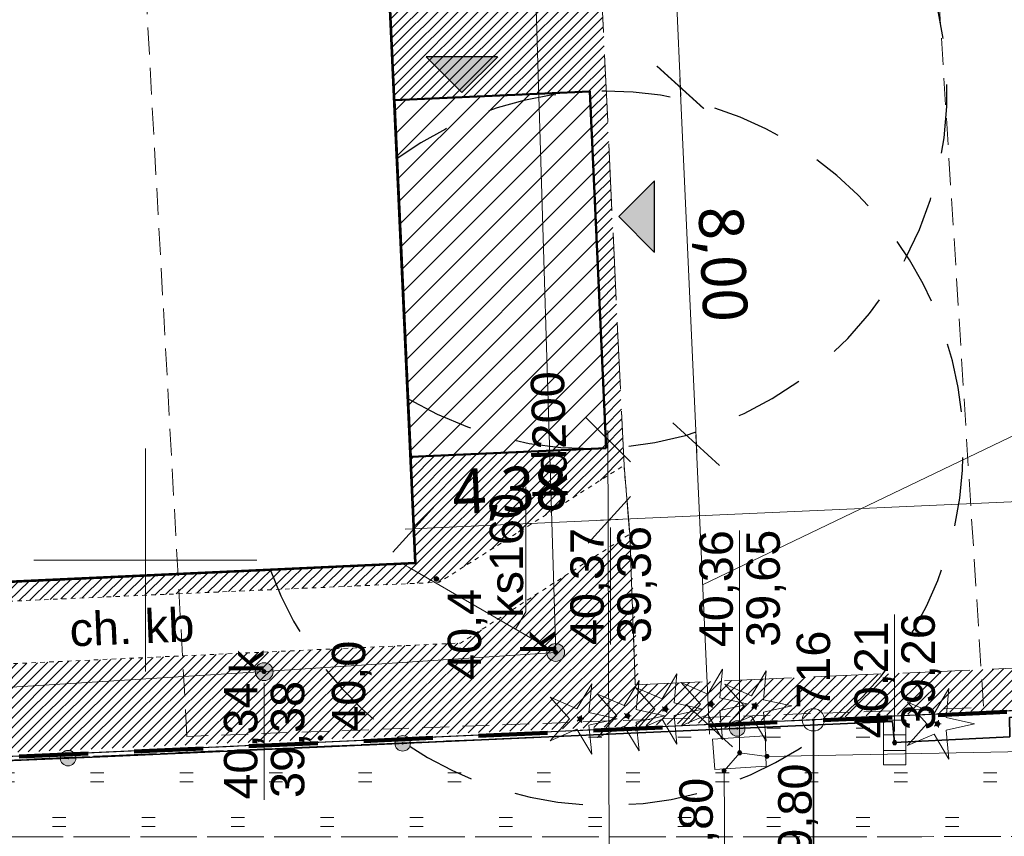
# Model space of a CAD drawing. Header units: millimetres. Extents: x 6503307 to 6504695, y 5886099 to 5887123.
# Tile 8 of 77: x 6503455 to 6503477, y 5887006 to 5887025. Entities that reach past the tile are written whole.
import ezdxf
from ezdxf.enums import TextEntityAlignment as Align

# ---------------------------------------------------------------- set-up
doc = ezdxf.new("R2010")
doc.units = ezdxf.units.MM
for name, pattern in [('2', [9, 6, -3]), ('BUUT04', [200000, 0, -100000, 0, -100000]), ('DASHDOT', [1, 0.5, -0.25, 0, -0.25]), ('DGN Style 2', [2.574803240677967, 1.54488194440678, -1.029921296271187]), ('EGBU01', [2, 0.5, -0.5, 0.5, -0.5]), ('OTKC_A05', [1.5, 1, -0.5]), ('OTKJ_A05', [2, 1.5, -0.5]), ('OTKU_A05', [2, 1.5, -0.5]), ('OTZT_A05', [1.5, 1, -0.5])]:
    doc.linetypes.add(name, pattern=pattern)
doc.layers.add('312-budynek ewidencyjny', color=7, linetype='Continuous')
for name, color, linetype, lineweight in [('a_bud istneijacy', 7, 'Continuous', 25), ('a_granica', 12, 'DASHDOT', 50), ('Budynki EGiB', 18, 'Continuous', 0), ('Działki', 18, 'Continuous', 0), ('isa_V10520003E16E075_TUsr', 7, 'Continuous', 25), ('isa_V10520003E16E075_TUsr_19165818BF56C1D4', 5, 'OTKJ_A05', 25), ('Komunikacja (obszary)', 18, 'Continuous', 0), ('Krzyże', 18, 'Continuous', 0), ('Ogrodzenia', 18, 'Continuous', 0), ('Pikiety', 18, 'Continuous', 0), ('Punkty graniczne', 18, 'Continuous', 0), ('Punkty graniczne - numery', 7, 'Continuous', 0), ('Urządzenia towarzyszące (linie)', 18, 'Continuous', 0), ('Zagospodarowanie terenu (obszary)', 18, 'Continuous', 0)]:
    doc.layers.add(name, color=color, linetype=linetype, lineweight=lineweight)
for name, color, linetype, lineweight, true_color in [('k-trawa', 7, 'Continuous', 0, 0xd2e2ab), ('Przewody kanalizacyjne', 7, 'Continuous', 0, 0x803300), ('Przewody telekomunikacyjne', 7, 'Continuous', 0, 0xff9100), ('Punkty o określonej wysokości', 7, 'Continuous', 0, 0x803300), ('Urządzenia towarzyszące (obszary)', 7, 'Continuous', 0, 0xff9100), ('Urządzenia związane z siecią (punkty)', 7, 'Continuous', 0, 0x803300), ('Użytki gruntowe', 7, 'Continuous', 0, 0x008000), ('Zagospodarowanie terenu (punkty)', 7, 'Continuous', 0, 0x008000)]:
    doc.layers.add(name, color=color, linetype=linetype, lineweight=lineweight, true_color=true_color)
doc.styles.add('DOMYSLNA_CZCIONKA', font='arial.ttf')
doc.styles.add('tekst', font='msyhl.ttc', dxfattribs={"height": 1})
doc.dimstyles.new('MÓJ m', dxfattribs={"dimtxt": 1, "dimasz": 1, "dimexe": 5, "dimexo": 0, "dimgap": 0.1, "dimtad": 1, "dimrnd": 0.01, "dimzin": 1, "dimtxsty": 'tekst', "dimblk": 'OBLIQUE', "dimcen": -4, "dimdle": 0.2, "dimse1": 1, "dimse2": 1, "dimadec": 0, "dimazin": 0, "dimtfac": 1, "dimtix": 1, "dimtmove": 0, "dimatfit": 0, "dimldrblk": 'NONE', "dimfxl": 5, "dimfxlon": 1, "dimlwd": 20, "dimarcsym": 0})
pattern_1 = [(45, (0, 0), (-0.1122532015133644, 0.1122532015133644), [])]

# ---------------------------------------------------------------- blocks, each defined once
blk = doc.blocks.new('OTRN_P05')
at = {"layer": 'isa_V10520003E16E075_TUsr', "true_color": 0x0a0909}
h = blk.add_hatch(color=18, dxfattribs=at)
h.dxf.hatch_style = 1
h.paths.add_polyline_path([(0.0900000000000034, 0, 1), (-0.0900000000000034, 0, 1)])
at = {"layer": 'isa_V10520003E16E075_TUsr', "color": 18, "true_color": 0x0a0909}
blk.add_lwpolyline([(0.0900000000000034, 0, 1), (-0.0900000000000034, 0, 1)], format="xyb", close=True, dxfattribs=at)
at = {"layer": 'isa_V10520003E16E075_TUsr_19165818BF56C1D4', "color": 18, "true_color": 0x0a0909}
blk.add_circle((0, 0), 0.09, dxfattribs=at)
blk = doc.blocks.new('OTZG_P05')
at = {"linetype": 'ByBlock', "lineweight": 18, "true_color": 0x008000}
blk.add_hatch(color=96, dxfattribs=at).paths.add_polyline_path([(-0.1, 0, 1), (0.1, 0, 1)])
at = {"color": 96, "lineweight": 18, "true_color": 0x008000}
blk.add_lwpolyline([(-0.9742540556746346, 1.340945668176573), (0, 0.4802314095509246), (0.9742540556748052, 1.340945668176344), (0.4567272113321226, 0.1483996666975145), (1.576376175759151, -0.5121956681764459), (0.2822729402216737, -0.3885153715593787), (0, -1.657500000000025), (-0.2822729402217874, -0.3885153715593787), (-1.576376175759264, -0.5121956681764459), (-0.4567272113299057, 0.1483996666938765), (-0.9742540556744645, 1.340945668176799)], dxfattribs=at)
blk.add_circle((0, 0), 0.1, dxfattribs=at)
blk = doc.blocks.new('SUKK_P05')
at = {"color": 36, "linetype": 'Continuous', "lineweight": 18, "true_color": 0x803300}
for p, q in [((-1, 0.5), (-1, -0.5)), ((1, 0.5), (-1, 0.5)), ((-0.3499999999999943, 0.5), (-0.3499999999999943, -0.5)), ((0.3500000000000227, 0.5), (0.3500000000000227, -0.5)), ((1, -0.5), (1, 0.5)), ((-1, -0.5), (1, -0.5))]:
    blk.add_line(p, q, dxfattribs=at)
blk = doc.blocks.new('SUKU_P05')
at = {"lineweight": 18, "true_color": 0x803300}
h = blk.add_hatch(color=36, dxfattribs=at)
h.dxf.hatch_style = 1
h.paths.add_polyline_path([(0.4, 0, 1), (-0.4, 0, 1)])
at = {"color": 36, "lineweight": 18, "true_color": 0x803300}
blk.add_circle((0, 0), 0.4, dxfattribs=at)
blk = doc.blocks.new('SUPS01_07')
at = {"lineweight": 18, "true_color": 0xff9100}
h = blk.add_hatch(color=30, dxfattribs=at)
h.dxf.hatch_style = 1
h.paths.add_polyline_path([(0.09, 0, 1), (-0.09, 0, 1)])
at = {"color": 18, "lineweight": 18, "true_color": 0x0a0909}
blk.add_circle((0, 0), 0.09, dxfattribs=at)
blk = doc.blocks.new('SUPS01_05')
at = {"lineweight": 18, "true_color": 0x803300}
h = blk.add_hatch(color=36, dxfattribs=at)
h.dxf.hatch_style = 1
h.paths.add_polyline_path([(-0.09, 0, 1), (0.09, 0, 1)])
at = {"color": 18, "lineweight": 18, "true_color": 0x0a0909}
blk.add_circle((0, 0), 0.09, dxfattribs=at)
blk = doc.blocks.new('OTOO_L05')
at = {"linetype": 'BUUT04', "lineweight": 18, "true_color": 0x000000}
h = blk.add_hatch(color=18, dxfattribs=at)
h.dxf.hatch_style = 1
h.paths.add_polyline_path([(-0.58, 0, 1), (0.58, 0, 1)])
at = {"color": 18, "true_color": 0x0a0909}
blk.add_circle((0, 0), 0.58, dxfattribs=at)
blk = doc.blocks.new('EGPG_PS05')
at = {"color": 18, "linetype": 'Continuous', "lineweight": 18, "true_color": 0x000000}
blk.add_circle((0, 0), 0.5, dxfattribs=at)
blk = doc.blocks.new('_Oblique')
at = {"color": 0, "linetype": 'ByBlock', "lineweight": -2}
blk.add_line((-0.5, -0.5), (0.5, 0.5), dxfattribs=at)
blk = doc.blocks.new('*D816')
at = {"color": 0, "linetype": 'Continuous', "lineweight": 20}
blk.add_line((6503463.158447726, 5887013.172758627), (6503467.933557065, 5887013.388931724), dxfattribs=at)
at = {"layer": 'DEFPOINTS', "color": 0}
for p in [(6503463.285512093, 5887014.788379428), (6503467.661030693, 5887014.986462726), (6503467.733761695, 5887013.379886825)]:
    blk.add_point(p, dxfattribs=at)
at = {"color": 0, "linetype": 'ByBlock', "lineweight": 20}
for p, rotation in [((6503467.733761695, 5887013.379886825), 2.592056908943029), ((6503463.358243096, 5887013.181803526), 182.592056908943)]:
    blk.add_blockref('_Oblique', p, dxfattribs=dict(at, rotation=rotation))
at = {"color": 0, "insert": (6503465.514575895, 5887013.975034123), "char_height": 1, "attachment_point": 5, "rotation": 2.592056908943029, "style": 'tekst'}
blk.add_mtext('4,38', dxfattribs=at)
blk = doc.blocks.new('_None')
blk = doc.blocks.new('*D817')
at = {"color": 0, "linetype": 'Continuous', "lineweight": 20}
blk.add_line((6503467.533966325, 5887013.370841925), (6503501.070379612, 5887014.889062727), dxfattribs=at)
at = {"layer": 'DEFPOINTS', "color": 0}
for p in [(6503500.610694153, 5887020.620804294), (6503467.661030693, 5887014.986462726), (6503500.870584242, 5887014.880017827)]:
    blk.add_point(p, dxfattribs=at)
at = {"color": 0, "linetype": 'ByBlock', "lineweight": 20}
for p, rotation in [((6503500.870584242, 5887014.880017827), 2.592056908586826), ((6503467.733761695, 5887013.379886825), 182.5920569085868)]:
    blk.add_blockref('_Oblique', p, dxfattribs=dict(at, rotation=rotation))
at = {"color": 0, "insert": (6503484.270629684, 5887014.826720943), "char_height": 1, "attachment_point": 5, "rotation": 2.5920569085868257, "style": 'tekst'}
blk.add_mtext('33,17', dxfattribs=at)
blk = doc.blocks.new('*D821')
at = {"color": 0, "linetype": 'Continuous', "lineweight": 20}
blk.add_line((6503469.690045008, 5887014.878113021), (6503469.310159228, 5887023.269518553), dxfattribs=at)
at = {"layer": 'DEFPOINTS', "color": 0}
for p in [(6503467.299234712, 5887022.978277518), (6503469.319204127, 5887023.069723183), (6503467.661030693, 5887014.986462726)]:
    blk.add_point(p, dxfattribs=at)
at = {"color": 0, "linetype": 'ByBlock', "lineweight": 20}
for p, rotation in [((6503469.319204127, 5887023.069723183), 92.592056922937), ((6503469.681000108, 5887015.077908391), 272.592056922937)]:
    blk.add_blockref('_Oblique', p, dxfattribs=dict(at, rotation=rotation))
at = {"color": 0, "insert": (6503470.194291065, 5887019.105242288), "char_height": 1, "attachment_point": 5, "rotation": 272.592056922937, "style": 'tekst'}
blk.add_mtext('8,00', dxfattribs=at)
blk = doc.blocks.new('*D822')
at = {"color": 0, "linetype": 'Continuous', "lineweight": 20}
blk.add_line((6503467.70190573, 5887015.380860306), (6503467.758261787, 5886996.027570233), dxfattribs=at)
at = {"layer": 'DEFPOINTS', "color": 0}
for p in [(6503472.247502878, 5887015.194096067), (6503467.757679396, 5886996.227569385), (6503472.302694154, 5886996.240804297)]:
    blk.add_point(p, dxfattribs=at)
at = {"color": 0, "linetype": 'ByBlock', "lineweight": 20}
for p, rotation in [((6503467.702488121, 5887015.180861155), 90.16684269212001), ((6503467.757679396, 5886996.227569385), 270.16684269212)]:
    blk.add_blockref('_Oblique', p, dxfattribs=dict(at, rotation=rotation))
at = {"color": 0, "insert": (6503468.433803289, 5887003.563278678), "char_height": 1, "attachment_point": 5, "rotation": 270.16684269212, "style": 'tekst'}
blk.add_mtext('18,95', dxfattribs=at)
blk = doc.blocks.new('*D832')
at = {"color": 0, "linetype": 'Continuous', "lineweight": 20}
blk.add_line((6503469.337092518, 5887022.870331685), (6503468.307180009, 5887045.421193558), dxfattribs=at)
at = {"layer": 'DEFPOINTS', "color": 0}
for p in [(6503468.307540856, 5887045.221001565), (6503468.316304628, 5887045.221401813), (6503469.319204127, 5887023.069723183)]:
    blk.add_point(p, dxfattribs=at)
at = {"color": 0, "linetype": 'ByBlock', "lineweight": 20}
for p, rotation in [((6503468.316304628, 5887045.221401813), 92.61491840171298), ((6503469.327967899, 5887023.07012343), 272.6149184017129)]:
    blk.add_blockref('_Oblique', p, dxfattribs=dict(at, rotation=rotation))
at = {"color": 0, "insert": (6503469.518892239, 5887034.177583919), "char_height": 1, "attachment_point": 5, "rotation": 272.614918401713, "style": 'tekst'}
blk.add_mtext('22,17', dxfattribs=at)
blk = doc.blocks.new('*D833')
at = {"color": 0, "linetype": 'Continuous', "lineweight": 20}
for p, q in [((6503477.379593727, 5887017.873982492), (6503477.48218239, 5887015.607872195)), ((6503477.48218239, 5887015.607872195), (6503469.823648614, 5887011.926904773)), ((6503469.671955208, 5887015.27770376), (6503469.975342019, 5887008.576105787))]:
    blk.add_line(p, q, dxfattribs=at)
at = {"layer": 'DEFPOINTS', "color": 0}
for p in [(6503467.661030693, 5887014.986462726), (6503467.946327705, 5887008.684455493), (6503469.96629712, 5887008.775901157)]:
    blk.add_point(p, dxfattribs=at)
at = {"color": 0, "linetype": 'ByBlock', "lineweight": 20}
for p, rotation in [((6503469.681000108, 5887015.07790839), 92.59205691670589), ((6503469.96629712, 5887008.775901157), 272.5920569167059)]:
    blk.add_blockref('_Oblique', p, dxfattribs=dict(at, rotation=rotation))
at = {"color": 0, "insert": (6503478.127656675, 5887016.772470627), "char_height": 1, "attachment_point": 5, "rotation": 272.59205691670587, "style": 'tekst'}
blk.add_mtext('6,31', dxfattribs=at)

msp = doc.modelspace()

# ---------------------------------------------------------------- hatches: boundary and pattern name
at = {"linetype": 'ByBlock'}
h = msp.add_hatch(dxfattribs=at)
h.set_pattern_fill('ANSI31', color=256, scale=3)
h.set_pattern_definition([(45, (8077.030248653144, 2364.769203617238), (-0.2651650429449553, 0.2651650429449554), [])])
h.paths.add_polyline_path([(6503467.661030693, 5887014.986462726), (6503463.285512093, 5887014.788379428), (6503462.923716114, 5887022.78019422), (6503467.299234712, 5887022.978277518)])
at = {"layer": 'a_bud istneijacy', "linetype": 'Continuous'}
h = msp.add_hatch(color=256, dxfattribs=at)
h.dxf.hatch_style = 1
h.paths.add_polyline_path([(6503464.430260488, 5887022.952976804), (6503465.234537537, 5887023.755112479), (6503463.630260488, 5887023.755112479)])
h = msp.add_hatch(color=256, dxfattribs=at)
h.dxf.hatch_style = 1
h.paths.add_polyline_path([(6503467.94488075, 5887020.174610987), (6503468.747016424, 5887019.370333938), (6503468.747016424, 5887020.974610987)])
at = {"layer": 'k-trawa'}
h = msp.add_hatch(dxfattribs=at)
h.set_pattern_fill('ANSI31', color=97, scale=0.05)
h.set_pattern_definition(pattern_1)
edge = h.paths.add_edge_path()
edge.add_arc((6503492.211137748, 5887009.681692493), 0.174, 0, 360)
edge = h.paths.add_edge_path()
edge.add_line((6503445.068694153, 5887011.151804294), (6503445.122694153, 5887009.720804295))
edge.add_line((6503445.122694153, 5887009.720804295), (6503464.402694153, 5887010.620804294))
edge.add_line((6503464.402694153, 5887010.620804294), (6503468.192694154, 5887013.060804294))
edge.add_line((6503468.192694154, 5887013.060804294), (6503468.390276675, 5887009.689894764))
edge.add_line((6503468.390276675, 5887009.689894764), (6503497.518256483, 5887010.962846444))
edge.add_line((6503497.518256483, 5887010.962846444), (6503495.048694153, 5887036.686804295))
edge.add_line((6503495.048694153, 5887036.686804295), (6503485.055676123, 5887036.161870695))
edge.add_line((6503485.055676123, 5887036.161870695), (6503484.692694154, 5887042.940804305))
edge.add_line((6503484.692694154, 5887042.940804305), (6503481.662694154, 5887042.820804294))
edge.add_line((6503481.662694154, 5887042.820804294), (6503483.064694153, 5887044.032804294))
edge.add_line((6503483.064694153, 5887044.032804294), (6503496.237128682, 5887045.319841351))
edge.add_line((6503496.237128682, 5887045.319841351), (6503498.342694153, 5887025.091804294))
edge.add_line((6503498.342694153, 5887025.091804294), (6503500.126744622, 5887025.270010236))
edge.add_line((6503500.126744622, 5887025.270010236), (6503500.602694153, 5887020.610804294))
edge.add_line((6503500.602694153, 5887020.610804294), (6503511.459905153, 5887021.768732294))
edge.add_line((6503511.459905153, 5887021.768732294), (6503512.654293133, 5887010.668007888))
edge.add_line((6503512.654293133, 5887010.668007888), (6503500.479694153, 5887010.145804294))
edge.add_line((6503500.479694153, 5887010.145804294), (6503440.654392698, 5887007.580979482))
edge.add_line((6503440.654392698, 5887007.580979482), (6503439.362694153, 5887009.270804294))
edge.add_line((6503439.362694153, 5887009.270804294), (6503438.532694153, 5887011.260804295))
edge.add_line((6503438.532694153, 5887011.260804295), (6503463.392694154, 5887012.420804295))
edge.add_line((6503463.392694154, 5887012.420804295), (6503463.285512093, 5887014.788379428))
edge.add_line((6503463.285512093, 5887014.788379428), (6503467.661030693, 5887014.986462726))
edge.add_line((6503467.661030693, 5887014.986462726), (6503467.299234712, 5887022.978277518))
edge.add_line((6503467.299234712, 5887022.978277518), (6503466.150728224, 5887022.926283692))
edge.add_line((6503466.150728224, 5887022.926283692), (6503466.066491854, 5887025.686368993))
edge.add_line((6503466.066491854, 5887025.686368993), (6503467.532694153, 5887025.800804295))
edge.add_line((6503467.532694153, 5887025.800804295), (6503468.062694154, 5887014.600804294))
edge.add_line((6503468.062694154, 5887014.600804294), (6503463.922694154, 5887011.980804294))
edge.add_line((6503463.922694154, 5887011.980804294), (6503445.087694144, 5887011.15265571))
h = msp.add_hatch(dxfattribs=at)
h.set_pattern_fill('ANSI31', color=97, scale=0.05)
h.set_pattern_definition(pattern_1)
h.paths.add_polyline_path([(6503466.001534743, 5887027.814750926), (6503467.452694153, 5887027.870804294), (6503467.149732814, 5887034.737927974), (6503467.032694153, 5887037.390804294), (6503465.710634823, 5887037.346365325)])
h.paths.add_polyline_path([(6503467.390281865, 5887034.330179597), (6503467.228749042, 5887037.412409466), (6503468.364468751, 5887037.471930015), (6503468.526001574, 5887034.389700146)], flags=9)
h.paths.add_polyline_path([(6503465.710634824, 5887037.346365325), (6503465.160465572, 5887037.327872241), (6503465.522667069, 5887027.796253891), (6503466.001534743, 5887027.814750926), (6503465.710634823, 5887037.346365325)])
h.paths.add_polyline_path([(6503465.160465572, 5887037.327872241), (6503464.652694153, 5887037.310804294), (6503464.682694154, 5887036.710804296), (6503464.942694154, 5887036.720804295), (6503464.952694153, 5887036.450804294), (6503464.692694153, 5887036.440804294), (6503464.832694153, 5887033.720804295), (6503465.092694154, 5887033.730804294), (6503465.102694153, 5887033.470804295), (6503464.842694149, 5887033.460804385), (6503464.972694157, 5887030.720804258), (6503465.232694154, 5887030.740804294), (6503465.252694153, 5887030.470804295), (6503464.997694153, 5887030.477804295), (6503464.991373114, 5887030.477977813), (6503464.992694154, 5887030.460804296), (6503465.102694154, 5887028.040804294), (6503465.362694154, 5887028.050804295), (6503465.382690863, 5887027.790847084), (6503465.522667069, 5887027.796253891)])
h.paths.add_polyline_path([(6503462.828117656, 5887024.790624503), (6503462.919884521, 5887022.78002076), (6503462.923716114, 5887022.78019422), (6503466.150728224, 5887022.926283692), (6503466.066491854, 5887025.686368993), (6503465.604213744, 5887025.65028875), (6503465.632694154, 5887024.900804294), (6503462.832694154, 5887024.790804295), (6503462.828117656, 5887024.790624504)])
h.paths.add_polyline_path([(6503467.532694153, 5887025.800804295), (6503466.066491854, 5887025.686368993), (6503466.150728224, 5887022.926283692), (6503467.299234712, 5887022.978277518), (6503467.661030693, 5887014.986462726), (6503466.394796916, 5887014.92913929), (6503466.436231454, 5887013.571496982), (6503468.062694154, 5887014.600804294)])
h.paths.add_polyline_path([(6503466.532694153, 5887010.410804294), (6503460.002694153, 5887009.980804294), (6503458.199065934, 5887009.869851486), (6503458.272694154, 5887008.530804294), (6503476.112694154, 5887009.180804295), (6503476.059572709, 5887010.026576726), (6503468.315764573, 5887009.686623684), (6503468.312694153, 5887009.770804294), (6503468.192694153, 5887013.060804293), (6503466.485363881, 5887011.961625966)])
h.paths.add_polyline_path([(6503468.062694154, 5887014.600804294), (6503466.436231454, 5887013.571496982), (6503466.394796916, 5887014.92913929), (6503467.661030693, 5887014.986462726), (6503467.299234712, 5887022.978277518), (6503466.150728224, 5887022.926283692), (6503466.066491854, 5887025.686368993), (6503467.532694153, 5887025.800804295), (6503468.062694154, 5887014.600804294), (6503468.192694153, 5887013.060804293), (6503468.312694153, 5887009.770804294), (6503468.315764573, 5887009.686623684), (6503476.059572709, 5887010.026576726), (6503476.112694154, 5887009.180804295), (6503458.272694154, 5887008.530804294), (6503458.199065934, 5887009.869851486), (6503460.002694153, 5887009.980804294), (6503466.532694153, 5887010.410804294), (6503466.485363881, 5887011.961625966), (6503468.192694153, 5887013.060804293)])
h.paths.add_polyline_path([(6503466.066491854, 5887025.686368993), (6503467.532694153, 5887025.800804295), (6503467.452694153, 5887027.870804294), (6503466.001534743, 5887027.814750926)])
h.paths.add_polyline_path([(6503462.832694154, 5887024.790804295), (6503465.632694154, 5887024.900804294), (6503465.604213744, 5887025.65028875), (6503465.482694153, 5887025.640804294), (6503465.502694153, 5887025.380804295), (6503465.242503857, 5887025.373278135), (6503463.082694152, 5887025.310804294), (6503462.822694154, 5887025.290804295), (6503462.812694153, 5887025.560804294), (6503463.072694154, 5887025.580804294), (6503462.968019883, 5887027.671009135), (6503462.7006058, 5887027.660723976)])
h.paths.add_polyline_path([(6503462.968019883, 5887027.671009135), (6503463.072694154, 5887025.580804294), (6503463.082694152, 5887025.310804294), (6503465.242503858, 5887025.373278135), (6503465.222694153, 5887025.630804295), (6503465.482694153, 5887025.640804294), (6503465.604213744, 5887025.65028875), (6503465.522667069, 5887027.796253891), (6503465.382690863, 5887027.790847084), (6503465.122694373, 5887027.780804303), (6503465.102694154, 5887028.040804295), (6503464.992694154, 5887030.460804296), (6503464.991373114, 5887030.477977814), (6503464.972694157, 5887030.720804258), (6503464.977680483, 5887030.721187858), (6503464.842694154, 5887033.460804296), (6503464.832694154, 5887033.720804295), (6503464.692694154, 5887036.440804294), (6503464.682694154, 5887036.710804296), (6503464.652694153, 5887037.310804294), (6503462.272694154, 5887037.190804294), (6503462.532694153, 5887036.630804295), (6503462.545806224, 5887036.360933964), (6503462.677017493, 5887033.660367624), (6503462.690608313, 5887033.380643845), (6503462.823725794, 5887030.640843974), (6503462.837341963, 5887030.360598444), (6503462.954907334, 5887027.940889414)])
h.paths.add_polyline_path([(6503462.823725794, 5887030.640843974), (6503462.690608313, 5887033.380643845), (6503462.438239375, 5887033.361230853), (6503462.563905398, 5887030.630850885)])
h.paths.add_polyline_path([(6503463.036678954, 5887031.46925471), (6503463.036678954, 5887033.502678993), (6503464.570785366, 5887033.502678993), (6503464.570785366, 5887031.46925471)], flags=24)
h.paths.add_polyline_path([(6503463.40517001, 5887029.327069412), (6503463.299481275, 5887031.509026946), (6503464.435427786, 5887031.564049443), (6503464.541116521, 5887029.382091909)], flags=24)
at = {"layer": 'Zagospodarowanie terenu (obszary)'}
h = msp.add_hatch(dxfattribs=at)
h.set_pattern_fill('OTZT', color=0, scale=0.2, angle=90, style=0, pattern_type=0)
h.set_pattern_definition([(180, (6503510.412694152, 5887005.510804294), (-2.449253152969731e-16, -2), [0.3, -1.7]), (180, (6503510.412694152, 5887005.710804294), (-2.449253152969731e-16, -2), [0.3, -1.7]), (180, (6503511.562694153, 5887006.510804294), (-2.449253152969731e-16, -2), [0.3, -1.7]), (180, (6503511.562694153, 5887006.710804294), (-2.449253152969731e-16, -2), [0.3, -1.7])])
h.paths.add_polyline_path([(6503507.342694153, 5887007.412617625), (6503507.782694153, 5887007.430804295), (6503509.962694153, 5887007.500804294), (6503510.062694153, 5887005.430804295), (6503511.562694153, 5887005.410804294), (6503510.862694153, 5887010.520804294), (6503510.852648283, 5887010.578417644), (6503507.342694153, 5887010.410975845), (6503476.692694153, 5887008.950804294), (6503476.702694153, 5887008.520804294), (6503474.122694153, 5887008.390804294), (6503474.072694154, 5887008.860804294), (6503440.780598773, 5887007.415874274), (6503435.262694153, 5887007.190804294), (6503435.492694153, 5887006.910804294), (6503435.462694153, 5887006.250804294), (6503451.502694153, 5887006.280804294), (6503471.562694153, 5887006.280804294), (6503484.032694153, 5887006.290804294), (6503490.722694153, 5887006.320804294), (6503497.522694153, 5887006.320804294), (6503498.712694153, 5887006.370804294), (6503499.652694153, 5887006.610804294), (6503500.282694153, 5887007.120804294)], flags=0)
h = msp.add_hatch(dxfattribs=at)
h.set_pattern_fill('OTZT', angle=90, style=0)
h.set_pattern_definition([(180, (6503510.412694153, 5887005.510804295), (-2.449253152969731e-16, -2), [0.3, -1.7]), (180, (6503510.412694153, 5887005.710804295), (-2.449253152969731e-16, -2), [0.3, -1.7]), (180, (6503511.562694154, 5887006.510804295), (-2.449253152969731e-16, -2), [0.3, -1.7]), (180, (6503511.562694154, 5887006.710804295), (-2.449253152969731e-16, -2), [0.3, -1.7])])
h.paths.add_polyline_path([(6503474.072694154, 5887008.860804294), (6503443.751085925, 5887007.544798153), (6503443.863646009, 5887006.266516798), (6503451.502694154, 5887006.280804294), (6503471.562694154, 5887006.280804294), (6503484.032694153, 5887006.290804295), (6503489.486469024, 5887006.315260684), (6503489.341762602, 5887009.553408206), (6503476.692694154, 5887008.950804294), (6503476.702694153, 5887008.520804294), (6503474.122694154, 5887008.390804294)], flags=16)

# ---------------------------------------------------------------- linework, layer by layer
at = {"color": 5, "linetype": '2', "lineweight": 0, "ltscale": 0.1, "flags": 128}
msp.add_lwpolyline([(6503458.272694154, 5887008.530804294), (6503456.182694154, 5887046.540804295), (6503473.692694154, 5887047.710804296), (6503476.112694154, 5887009.180804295)], close=True, dxfattribs=at)
at = {"color": 1, "linetype": 'DGN Style 2'}
for centre, start, end in [((6503467.299234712, 5887022.978277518), 239.3847470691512, 125.8417503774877), ((6503467.661030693, 5887014.986462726), 199.858481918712, 125.816419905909)]:
    msp.add_arc(centre, 8, start, end, dxfattribs=at)
at = {"layer": '312-budynek ewidencyjny', "color": 7, "linetype": 'Continuous', "lineweight": 50, "flags": 128}
msp.add_lwpolyline([(6503467.661030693, 5887014.986462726), (6503463.285512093, 5887014.788379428), (6503462.923716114, 5887022.78019422), (6503467.299234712, 5887022.978277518)], close=True, dxfattribs=at)
at = {"layer": 'a_bud istneijacy', "linetype": 'Continuous', "flags": 128}
for points in [[(6503465.230260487, 5887023.755112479), (6503463.630260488, 5887023.755112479), (6503464.430260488, 5887022.952976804), (6503465.234537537, 5887023.755112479)], [(6503468.747016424, 5887019.374610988), (6503468.747016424, 5887020.974610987), (6503467.94488075, 5887020.174610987), (6503468.747016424, 5887019.370333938)]]:
    msp.add_lwpolyline(points, dxfattribs=at)
at = {"layer": 'a_granica', "color": 191, "linetype": 'DGN Style 2', "lineweight": 100, "flags": 128}
msp.add_lwpolyline([(6503427.722694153, 5887006.860804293), (6503428.122694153, 5887055.440804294), (6503428.122694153, 5887055.440804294), (6503512.083434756, 5887061.243622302), (6503517.272694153, 5887010.920804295), (6503427.722694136, 5887006.860804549)], dxfattribs=at)
at = {"layer": 'Budynki EGiB', "color": 7, "linetype": 'Continuous', "lineweight": 53}
for p, q in [((6503463.392694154, 5887012.420804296), (6503462.282694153, 5887036.740804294)), ((6503443.403855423, 5887011.488099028), (6503463.392694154, 5887012.420804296))]:
    msp.add_line(p, q, dxfattribs=at)
at = {"layer": 'Budynki EGiB', "color": 7, "linetype": 'Continuous', "lineweight": 53, "flags": 128}
msp.add_lwpolyline([(6503438.532694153, 5887011.260804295), (6503463.392694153, 5887012.420804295), (6503462.282694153, 5887036.740804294), (6503437.452694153, 5887035.600804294), (6503437.930557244, 5887024.831186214), (6503438.241619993, 5887017.820753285), (6503438.532694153, 5887011.260804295)], close=True, dxfattribs=at)
at = {"layer": 'Działki', "color": 7, "linetype": 'Continuous', "lineweight": 0}
for p, q in [((6503489.336018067, 5887009.681955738), (6503472.302694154, 5887008.900804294)), ((6503472.302694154, 5887008.900804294), (6503489.336018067, 5887009.681955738)), ((6503472.302694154, 5887008.900804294), (6503443.74674709, 5887007.594071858)), ((6503443.74674709, 5887007.594071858), (6503472.302694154, 5887008.900804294)), ((6503472.302694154, 5886990.79935252), (6503472.302694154, 5887008.900804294)), ((6503472.302694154, 5887008.900804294), (6503472.302694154, 5886990.79935252))]:
    msp.add_line(p, q, dxfattribs=at)
at = {"layer": 'Działki', "color": 0, "linetype": 'Continuous', "lineweight": 25}
msp.add_lwpolyline([(6503516.983535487, 5886979.533734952), (6503516.982694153, 5886979.770804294), (6503512.642694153, 5887010.750804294), (6503472.302694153, 5887008.900804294), (6503472.302694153, 5886979.533734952)], dxfattribs=at)
at = {"layer": 'Działki', "color": 0, "linetype": 'ByBlock', "lineweight": 25}
msp.add_lwpolyline([(6503472.302694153, 5886979.533734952), (6503472.302694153, 5887008.900804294), (6503427.722694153, 5887006.860804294), (6503427.42750681, 5886979.533734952)], dxfattribs=at)
at = {"layer": 'Komunikacja (obszary)', "color": 7, "linetype": 'OTKU_A05', "lineweight": 0}
for p, q in [((6503467.532694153, 5887025.800804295), (6503468.062694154, 5887014.600804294)), ((6503468.062694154, 5887014.600804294), (6503468.192694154, 5887013.060804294)), ((6503468.192694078, 5887013.060804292), (6503468.315764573, 5887009.686623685)), ((6503468.315764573, 5887009.686623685), (6503489.294653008, 5887010.607596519))]:
    msp.add_line(p, q, dxfattribs=at)
at = {"layer": 'Komunikacja (obszary)', "color": 7, "linetype": 'OTKU_A05', "lineweight": 0, "flags": 128}
for points in [[(6503427.722694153, 5887006.860804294), (6503472.302694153, 5887008.900804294), (6503512.642694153, 5887010.750804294), (6503517.272694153, 5887010.920804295), (6503512.082694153, 5887061.250804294), (6503428.122694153, 5887055.440804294), (6503427.722694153, 5887006.860804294)], [(6503468.315764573, 5887009.686623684), (6503496.793694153, 5887010.936804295), (6503497.518256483, 5887010.962846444), (6503495.819258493, 5887027.611133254), (6503495.372547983, 5887031.988398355), (6503495.048694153, 5887036.686804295), (6503485.055676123, 5887036.161870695), (6503481.432694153, 5887035.740804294), (6503468.702694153, 5887034.800804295), (6503467.149732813, 5887034.737927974), (6503467.452694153, 5887027.870804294), (6503467.532694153, 5887025.800804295), (6503468.062694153, 5887014.600804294), (6503468.192694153, 5887013.060804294), (6503468.312694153, 5887009.770804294), (6503468.315764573, 5887009.686623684)]]:
    msp.add_lwpolyline(points, close=True, dxfattribs=at)
at = {"layer": 'Komunikacja (obszary)', "color": 7, "linetype": 'OTKC_A05', "lineweight": 0, "ltscale": 0.1, "flags": 128}
msp.add_lwpolyline([(6503468.192694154, 5887013.060804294), (6503468.062694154, 5887014.600804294), (6503463.922694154, 5887011.980804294), (6503445.492694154, 5887011.170804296), (6503445.512694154, 5887009.750804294), (6503464.402694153, 5887010.620804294)], close=True, dxfattribs=at)
at = {"layer": 'Krzyże', "color": 18, "linetype": 'Continuous', "lineweight": 18, "true_color": 0x000000, "flags": 128}
for points in [[(6503457.342694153, 5887009.980804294), (6503457.342694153, 5887014.980804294)], [(6503459.842694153, 5887012.480804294), (6503454.842694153, 5887012.480804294)]]:
    msp.add_lwpolyline(points, dxfattribs=at)
at = {"layer": 'Krzyże', "color": 7, "linetype": 'Continuous', "lineweight": 13, "ltscale": 0.1, "flags": 128}
for points in [[(6503457.342694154, 5887009.980804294), (6503457.342694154, 5887014.980804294)], [(6503459.842694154, 5887012.480804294), (6503454.842694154, 5887012.480804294)]]:
    msp.add_lwpolyline(points, dxfattribs=at)
at = {"layer": 'Ogrodzenia', "color": 0, "linetype": 'Continuous', "lineweight": 35, "flags": 128}
msp.add_lwpolyline([(6503433.722697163, 5887006.915437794), (6503435.492694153, 5887006.910804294), (6503435.262694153, 5887007.190804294), (6503438.532694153, 5887007.320804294), (6503440.780598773, 5887007.415874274), (6503456.502694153, 5887008.080804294), (6503474.072694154, 5887008.860804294), (6503474.122694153, 5887008.390804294), (6503476.702694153, 5887008.520804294), (6503476.692694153, 5887008.950804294), (6503489.522694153, 5887009.550804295), (6503499.792694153, 5887010.050804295), (6503507.342694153, 5887010.410975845), (6503512.558694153, 5887010.659804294)], dxfattribs=at)
at = {"layer": 'Ogrodzenia', "color": 250, "linetype": 'Continuous', "lineweight": 30, "flags": 128}
msp.add_lwpolyline([(6503443.751374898, 5887007.541516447), (6503456.502694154, 5887008.080804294), (6503474.072694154, 5887008.860804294), (6503474.122694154, 5887008.390804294), (6503476.702694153, 5887008.520804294), (6503476.692694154, 5887008.950804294), (6503489.342256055, 5887009.542366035)], dxfattribs=at)
at = {"layer": 'Przewody kanalizacyjne', "color": 36, "linetype": 'Continuous', "lineweight": 18, "true_color": 0x803300, "flags": 128}
for points in [[(6503445.532694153, 5887009.090804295), (6503453.012694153, 5887009.550804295), (6503460.002694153, 5887009.980804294), (6503466.532694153, 5887010.410804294), (6503465.592694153, 5887041.210804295)], [(6503463.082694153, 5887012.410804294), (6503463.232694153, 5887012.320804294), (6503466.532694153, 5887010.410804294)]]:
    msp.add_lwpolyline(points, dxfattribs=at)
at = {"layer": 'Przewody kanalizacyjne', "color": 46, "linetype": 'Continuous', "lineweight": 0, "ltscale": 0.1, "flags": 128}
for points in [[(6503445.532694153, 5887009.090804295), (6503453.012694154, 5887009.550804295), (6503460.002694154, 5887009.980804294), (6503466.532694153, 5887010.410804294), (6503465.592694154, 5887041.210804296)], [(6503463.082694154, 5887012.410804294), (6503463.232694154, 5887012.320804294), (6503466.532694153, 5887010.410804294)]]:
    msp.add_lwpolyline(points, dxfattribs=at)
at = {"layer": 'Przewody kanalizacyjne', "color": 18, "linetype": 'Continuous', "lineweight": 0, "true_color": 0x000000, "flags": 128}
msp.add_lwpolyline([(6503465.633704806, 5887010.931128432), (6503465.860230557, 5887011.322508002), (6503465.860230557, 5887014.118381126)], dxfattribs=at)
at = {"layer": 'Przewody kanalizacyjne', "color": 250, "linetype": 'Continuous', "lineweight": 0, "ltscale": 0.1, "flags": 128}
msp.add_lwpolyline([(6503465.633704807, 5887010.931128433), (6503465.860230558, 5887011.322508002), (6503465.860230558, 5887014.118381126)], dxfattribs=at)
at = {"layer": 'Przewody telekomunikacyjne', "color": 30, "linetype": 'Continuous', "lineweight": 18, "true_color": 0xff9100, "flags": 128}
for points in [[(6503514.362694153, 5887012.360804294), (6503514.082694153, 5887012.000804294), (6503510.872694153, 5887010.250804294), (6503501.372694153, 5887009.860804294), (6503477.042694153, 5887008.190804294), (6503471.262694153, 5887008.080804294), (6503470.652694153, 5887008.160804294)], [(6503470.382694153, 5886996.240804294), (6503470.302694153, 5887007.760804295), (6503470.652694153, 5887008.160804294)]]:
    msp.add_lwpolyline(points, dxfattribs=at)
at = {"layer": 'Przewody telekomunikacyjne', "color": 30, "linetype": 'Continuous', "lineweight": 0, "flags": 128}
msp.add_lwpolyline([(6503489.3648581, 5887009.036591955), (6503477.042694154, 5887008.190804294), (6503471.262694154, 5887008.080804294), (6503470.652694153, 5887008.160804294)], dxfattribs=at)
at = {"layer": 'Przewody telekomunikacyjne', "color": 30, "linetype": 'Continuous', "lineweight": 0, "ltscale": 0.1, "flags": 128}
msp.add_lwpolyline([(6503470.382694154, 5886996.240804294), (6503470.302694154, 5887007.760804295), (6503470.652694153, 5887008.160804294)], dxfattribs=at)
at = {"layer": 'Punkty graniczne - numery'}
msp.add_point((6503472.302694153, 5887008.900804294), dxfattribs=at)
at = {"layer": 'Punkty graniczne - numery', "ltscale": 0.1}
msp.add_point((6503472.302694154, 5887008.900804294), dxfattribs=at)
at = {"layer": 'Punkty o określonej wysokości', "color": 36, "linetype": 'Continuous', "lineweight": 0, "true_color": 0x803300, "flags": 128}
for points in [[(6503467.760903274, 5887010.587580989), (6503467.760903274, 5887013.209511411)], [(6503474.122694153, 5887008.640804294), (6503474.122694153, 5887011.262734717)], [(6503460.002694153, 5887007.108873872), (6503460.002694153, 5887009.730804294)]]:
    msp.add_lwpolyline(points, dxfattribs=at)
at = {"layer": 'Punkty o określonej wysokości', "color": 46, "linetype": 'Continuous', "lineweight": 0, "ltscale": 0.1, "flags": 128}
for points in [[(6503467.760903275, 5887010.58758099), (6503467.760903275, 5887013.209511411)], [(6503474.122694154, 5887008.640804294), (6503474.122694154, 5887011.262734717)], [(6503460.002694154, 5887007.108873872), (6503460.002694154, 5887009.730804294)]]:
    msp.add_lwpolyline(points, dxfattribs=at)
at = {"layer": 'Punkty o określonej wysokości', "color": 30, "linetype": 'Continuous', "lineweight": 0, "true_color": 0xff9100, "flags": 128}
for points in [[(6503470.651188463, 5887008.161486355), (6503470.65118846, 5887010.521223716), (6503470.65118846, 5887013.143154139)], [(6503470.65118846, 5887010.521223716), (6503470.65118846, 5887013.143154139)]]:
    msp.add_lwpolyline(points, dxfattribs=at)
at = {"layer": 'Punkty o określonej wysokości', "color": 30, "linetype": 'Continuous', "lineweight": 0, "ltscale": 0.1, "flags": 128}
for points in [[(6503470.651188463, 5887008.161486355), (6503470.651188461, 5887010.521223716), (6503470.651188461, 5887013.14315414)], [(6503470.651188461, 5887010.521223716), (6503470.651188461, 5887013.14315414)]]:
    msp.add_lwpolyline(points, dxfattribs=at)
at = {"layer": 'Urządzenia towarzyszące (linie)', "color": 18, "linetype": 'Continuous', "lineweight": 18, "true_color": 0x000000, "flags": 128}
for points in [[(6503471.262694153, 5887008.080804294), (6503477.042694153, 5887008.190804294), (6503501.372694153, 5887009.860804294), (6503510.872694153, 5887010.250804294), (6503514.082694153, 5887012.000804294)], [(6503470.302694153, 5887007.760804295), (6503470.382694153, 5886996.140804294)]]:
    msp.add_lwpolyline(points, dxfattribs=at)
at = {"layer": 'Urządzenia towarzyszące (linie)', "color": 250, "linetype": 'Continuous', "lineweight": 0, "flags": 128}
msp.add_lwpolyline([(6503471.262694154, 5887008.080804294), (6503477.042694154, 5887008.190804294), (6503489.3648581, 5887009.036591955)], dxfattribs=at)
at = {"layer": 'Urządzenia towarzyszące (linie)', "color": 250, "linetype": 'Continuous', "lineweight": 0, "ltscale": 0.1, "flags": 128}
msp.add_lwpolyline([(6503470.302694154, 5887007.760804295), (6503470.382694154, 5886996.140804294)], dxfattribs=at)
at = {"layer": 'Urządzenia towarzyszące (obszary)', "color": 30, "linetype": 'Continuous', "lineweight": 18, "true_color": 0xff9100, "flags": 128}
msp.add_lwpolyline([(6503470.092694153, 5887007.790804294), (6503471.242694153, 5887007.860804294), (6503471.222694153, 5887008.540804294), (6503470.042694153, 5887008.470804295), (6503470.092694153, 5887007.790804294)], close=True, dxfattribs=at)
at = {"layer": 'Urządzenia towarzyszące (obszary)', "color": 30, "linetype": 'Continuous', "lineweight": 13, "ltscale": 0.1, "flags": 128}
msp.add_lwpolyline([(6503470.092694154, 5887007.790804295), (6503471.242694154, 5887007.860804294), (6503471.222694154, 5887008.540804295), (6503470.042694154, 5887008.470804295)], close=True, dxfattribs=at)
at = {"layer": 'Użytki gruntowe', "color": 96, "linetype": 'EGBU01', "lineweight": 0}
for p, q in [((6503489.336018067, 5887009.681955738), (6503472.302694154, 5887008.900804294)), ((6503472.302694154, 5887008.900804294), (6503489.336018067, 5887009.681955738)), ((6503472.302694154, 5887008.900804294), (6503443.74674709, 5887007.594071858)), ((6503443.74674709, 5887007.594071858), (6503472.302694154, 5887008.900804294)), ((6503472.302694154, 5887008.900804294), (6503472.302694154, 5886990.79935252)), ((6503472.302694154, 5886990.79935252), (6503472.302694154, 5887008.900804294))]:
    msp.add_line(p, q, dxfattribs=at)
at = {"layer": 'Użytki gruntowe', "color": 96, "linetype": 'EGBU01', "lineweight": 18, "true_color": 0x008000, "flags": 128}
msp.add_lwpolyline([(6503427.722694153, 5887006.860804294), (6503472.302694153, 5887008.900804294), (6503512.642694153, 5887010.750804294), (6503517.272694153, 5887010.920804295), (6503512.082694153, 5887061.250804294), (6503428.122694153, 5887055.440804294), (6503427.722694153, 5887006.860804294)], close=True, dxfattribs=at)
at = {"layer": 'Użytki gruntowe', "color": 96, "linetype": 'EGBU01', "lineweight": 18, "true_color": 0x008000}
for points in [[(6503516.983535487, 5886979.533734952), (6503516.982694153, 5886979.770804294), (6503512.642694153, 5887010.750804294), (6503472.302694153, 5887008.900804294), (6503472.302694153, 5886979.533734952)], [(6503472.302694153, 5886979.533734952), (6503472.302694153, 5887008.900804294), (6503427.722694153, 5887006.860804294), (6503427.427428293, 5886979.533734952)]]:
    msp.add_lwpolyline(points, dxfattribs=at)
at = {"layer": 'Zagospodarowanie terenu (obszary)', "color": 0, "linetype": 'OTZT_A05', "lineweight": 18, "flags": 128}
msp.add_lwpolyline([(6503507.342694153, 5887007.412617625), (6503507.782694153, 5887007.430804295), (6503509.962694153, 5887007.500804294), (6503510.062694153, 5887005.430804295), (6503511.562694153, 5887005.410804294), (6503510.862694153, 5887010.520804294), (6503510.852648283, 5887010.578417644), (6503507.342694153, 5887010.410975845), (6503476.692694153, 5887008.950804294), (6503476.702694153, 5887008.520804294), (6503474.122694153, 5887008.390804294), (6503474.072694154, 5887008.860804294), (6503440.780598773, 5887007.415874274), (6503435.262694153, 5887007.190804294), (6503435.492694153, 5887006.910804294), (6503435.462694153, 5887006.250804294), (6503451.502694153, 5887006.280804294), (6503471.562694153, 5887006.280804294), (6503484.032694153, 5887006.290804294), (6503490.722694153, 5887006.320804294), (6503497.522694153, 5887006.320804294), (6503498.712694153, 5887006.370804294), (6503499.652694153, 5887006.610804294), (6503500.282694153, 5887007.120804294), (6503507.342694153, 5887007.412617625)], close=True, dxfattribs=at)
at = {"layer": 'Zagospodarowanie terenu (obszary)', "color": 250, "linetype": 'OTZT_A05', "lineweight": 13, "flags": 128}
msp.add_lwpolyline([(6503474.072694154, 5887008.860804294), (6503443.751085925, 5887007.544798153), (6503443.863646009, 5887006.266516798), (6503451.502694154, 5887006.280804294), (6503471.562694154, 5887006.280804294), (6503484.032694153, 5887006.290804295), (6503489.486469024, 5887006.315260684), (6503489.341762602, 5887009.553408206), (6503476.692694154, 5887008.950804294), (6503476.702694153, 5887008.520804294), (6503474.122694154, 5887008.390804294)], close=True, dxfattribs=at)

# ---------------------------------------------------------------- block references
at = {"layer": 'Ogrodzenia', "color": 18, "true_color": 0x000000, "yscale": 0.3, "zscale": 0.3}
for p, xscale, rotation in [((6503470.597807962, 5887008.706540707), 0.2999999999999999, 2.541911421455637), ((6503463.10518761, 5887008.373914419), 0.2999999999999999, 2.541911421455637), ((6503455.612486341, 5887008.043154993), 0.3, 2.421750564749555)]:
    msp.add_blockref('OTOO_L05', p, dxfattribs=dict(at, xscale=xscale, rotation=rotation))
at = {"layer": 'Ogrodzenia', "color": 250, "ltscale": 0.1, "xscale": 0.03, "yscale": 0.03, "zscale": 0.03}
for p, rotation in [((6503470.597807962, 5887008.706540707), 2.541911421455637), ((6503463.105187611, 5887008.373914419), 2.541911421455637), ((6503455.612486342, 5887008.043154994), 2.421750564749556)]:
    msp.add_blockref('OTOO_L05', p, dxfattribs=dict(at, rotation=rotation))
at = {"layer": 'Pikiety', "color": 18, "true_color": 0x000000, "xscale": 0.5, "yscale": 0.5, "zscale": 0.5, "rotation": 90}
for p in [(6503463.860694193, 5887012.055805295), (6503461.266694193, 5887008.491805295)]:
    msp.add_blockref('OTRN_P05', p, dxfattribs=at)
at = {"layer": 'Pikiety', "color": 250, "ltscale": 0.1, "xscale": 0.05, "yscale": 0.05, "zscale": 0.05, "rotation": 90}
for p in [(6503463.860694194, 5887012.055805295), (6503461.266694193, 5887008.491805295)]:
    msp.add_blockref('OTRN_P05', p, dxfattribs=at)
at = {"layer": 'Punkty graniczne', "color": 18, "true_color": 0x000000, "xscale": 0.5, "yscale": 0.5, "zscale": 0.5, "rotation": 90}
msp.add_blockref('EGPG_PS05', (6503472.302694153, 5887008.900804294), dxfattribs=at)
at = {"layer": 'Punkty graniczne', "color": 250, "ltscale": 0.1, "xscale": 0.05, "yscale": 0.05, "zscale": 0.05, "rotation": 90}
msp.add_blockref('EGPG_PS05', (6503472.302694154, 5887008.900804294), dxfattribs=at)
at = {"layer": 'Punkty o określonej wysokości', "color": 36, "true_color": 0x803300, "xscale": 0.5, "yscale": 0.5, "zscale": 0.5, "rotation": 90}
for p in [(6503466.532694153, 5887010.410804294), (6503460.002694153, 5887009.980804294), (6503474.122694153, 5887008.390804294)]:
    msp.add_blockref('SUPS01_05', p, dxfattribs=at)
at = {"layer": 'Punkty o określonej wysokości', "color": 46, "ltscale": 0.1, "xscale": 0.05, "yscale": 0.05, "zscale": 0.05, "rotation": 90}
for p in [(6503466.532694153, 5887010.410804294), (6503460.002694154, 5887009.980804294), (6503474.122694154, 5887008.390804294)]:
    msp.add_blockref('SUPS01_05', p, dxfattribs=at)
at = {"layer": 'Punkty o określonej wysokości', "color": 30, "true_color": 0xff9100, "xscale": 0.5, "yscale": 0.5, "zscale": 0.5, "rotation": 90}
for p in [(6503470.651188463, 5887008.161486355), (6503471.262694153, 5887008.080804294), (6503470.302694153, 5887007.760804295)]:
    msp.add_blockref('SUPS01_07', p, dxfattribs=at)
at = {"layer": 'Punkty o określonej wysokości', "color": 30, "ltscale": 0.1, "xscale": 0.05, "yscale": 0.05, "zscale": 0.05, "rotation": 90}
for p in [(6503470.651188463, 5887008.161486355), (6503471.262694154, 5887008.080804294), (6503470.302694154, 5887007.760804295)]:
    msp.add_blockref('SUPS01_07', p, dxfattribs=at)
at = {"layer": 'Urządzenia związane z siecią (punkty)', "color": 36, "true_color": 0x803300, "xscale": 0.5, "yscale": 0.5, "zscale": 0.5, "rotation": 90}
for name, p in [('SUKU_P05', (6503466.532694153, 5887010.410804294)), ('SUKU_P05', (6503460.002694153, 5887009.980804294)), ('SUKK_P05', (6503474.122694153, 5887008.390804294))]:
    msp.add_blockref(name, p, dxfattribs=at)
at = {"layer": 'Urządzenia związane z siecią (punkty)', "color": 46, "ltscale": 0.1, "xscale": 0.05, "yscale": 0.05, "zscale": 0.05, "rotation": 90}
for name, p in [('SUKU_P05', (6503466.532694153, 5887010.410804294)), ('SUKU_P05', (6503460.002694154, 5887009.980804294)), ('SUKK_P05', (6503474.122694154, 5887008.390804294))]:
    msp.add_blockref(name, p, dxfattribs=at)
at = {"layer": 'Zagospodarowanie terenu (punkty)', "color": 96, "true_color": 0x008000, "xscale": 0.5, "yscale": 0.5, "zscale": 0.5, "rotation": 90}
for p in [(6503468.992694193, 5887009.140805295), (6503470.012694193, 5887009.250805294), (6503470.992694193, 5887009.210805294), (6503467.082694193, 5887008.920805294), (6503468.142694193, 5887008.990805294), (6503475.082694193, 5887008.810805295)]:
    msp.add_blockref('OTZG_P05', p, dxfattribs=at)
at = {"layer": 'Zagospodarowanie terenu (punkty)', "color": 96, "ltscale": 0.1, "xscale": 0.05, "yscale": 0.05, "zscale": 0.05, "rotation": 90}
for p in [(6503470.012694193, 5887009.250805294), (6503470.992694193, 5887009.210805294), (6503468.142694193, 5887008.990805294), (6503468.992694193, 5887009.140805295), (6503467.082694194, 5887008.920805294), (6503475.082694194, 5887008.810805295)]:
    msp.add_blockref('OTZG_P05', p, dxfattribs=at)

# ---------------------------------------------------------------- texts
at = {"layer": 'Komunikacja (obszary)', "color": 7, "lineweight": 0, "style": 'DOMYSLNA_CZCIONKA'}
msp.add_text('ch. kb', height=0.7500000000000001, rotation=2.481456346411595, dxfattribs=at).set_placement((6503457.041177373, 5887010.9791726), align=Align.MIDDLE_CENTER)
at = {"layer": 'Pikiety', "color": 250, "style": 'DOMYSLNA_CZCIONKA'}
for s, p in [('40,4', (6503464.488187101, 5887010.814110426)), ('40,0', (6503461.8941871, 5887009.654696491))]:
    msp.add_text(s, height=0.75, rotation=90, dxfattribs=at).set_placement(p, align=Align.MIDDLE_CENTER)
at = {"layer": 'Przewody kanalizacyjne', "color": 46, "lineweight": 0, "style": 'DOMYSLNA_CZCIONKA'}
for s, height, rotation, p in [('kd200', 0.7499999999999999, 91.74809481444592, (6503466.384052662, 5887015.281185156)), ('ks160', 0.75, 90, (6503465.427300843, 5887012.583189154))]:
    msp.add_text(s, height=height, rotation=rotation, dxfattribs=at).set_placement(p, align=Align.MIDDLE_CENTER)
at = {"layer": 'Punkty graniczne - numery', "color": 96, "true_color": 0x008000, "style": 'DOMYSLNA_CZCIONKA'}
msp.add_text('716', height=0.75, rotation=90, dxfattribs=at).set_placement((6503472.302694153, 5887010.024866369), align=Align.MIDDLE_CENTER)
at = {"layer": 'Punkty o określonej wysokości', "color": 46, "style": 'DOMYSLNA_CZCIONKA'}
for s, p in [('40,37', (6503467.235187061, 5887011.886668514)), ('39,36', (6503468.286619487, 5887011.930980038)), ('39,26', (6503474.648410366, 5887009.978298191)), ('40,21', (6503473.596977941, 5887009.798168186)), ('40,34', (6503459.476977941, 5887008.425676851)), ('39,38', (6503460.528410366, 5887008.461153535))]:
    msp.add_text(s, height=0.75, rotation=90, dxfattribs=at).set_placement(p, align=Align.MIDDLE_CENTER)
at = {"layer": 'Punkty o określonej wysokości', "color": 30, "style": 'DOMYSLNA_CZCIONKA'}
for s, p in [('40,36', (6503470.125472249, 5887011.838026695)), ('39,65', (6503471.176904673, 5887011.84690731)), ('39,80', (6503471.890187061, 5887006.61071046)), ('39,80', (6503469.675201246, 5887006.290710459))]:
    msp.add_text(s, height=0.75, rotation=90, dxfattribs=at).set_placement(p, align=Align.MIDDLE_CENTER)
at = {"layer": 'Urządzenia związane z siecią (punkty)', "color": 46, "style": 'DOMYSLNA_CZCIONKA'}
for p in [(6503466.150623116, 5887010.630460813), (6503459.620623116, 5887010.200460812)]:
    msp.add_text('k', height=0.75, rotation=90, dxfattribs=at).set_placement(p, align=Align.MIDDLE_CENTER)

# ---------------------------------------------------------------- dimensions: what is measured, and where the dimension line sits
at = {"color": 0, "linetype": 'Continuous'}
for p1, p2, distance, picture, middle in [((6503469.319204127, 5887023.069723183), (6503468.307540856, 5887045.221001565), -0.008772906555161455, '*D832', (6503469.518892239, 5887034.177583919)), ((6503467.661030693, 5887014.986462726), (6503467.299234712, 5887022.978277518), -2.0220382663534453, '*D821', (6503470.194291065, 5887019.105242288)), ((6503463.285512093, 5887014.788379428), (6503467.661030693, 5887014.986462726), -1.608221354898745, '*D816', (6503465.514575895, 5887013.975034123))]:
    dim = msp.add_aligned_dim(p1=p1, p2=p2, distance=distance, dimstyle='MÓJ m', override={"dimtxsty": 'tekst', "dimtmove": 1, "dimldrblk": 'None'}, dxfattribs=at)
    dim.commit()
    dim.dimension.update_dxf_attribs({"geometry": picture, "text_midpoint": middle})
dim = msp.add_linear_dim(base=(6503500.870584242, 5887014.880017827), p1=(6503467.661030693, 5887014.986462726), p2=(6503500.610694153, 5887020.620804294), angle=182.5920569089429, dimstyle='MÓJ m', override={"dimtxsty": 'tekst', "dimtmove": 1, "dimldrblk": 'None'}, dxfattribs=at)
dim.commit()
dim.dimension.update_dxf_attribs({"geometry": '*D817', "text_midpoint": (6503484.270629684, 5887014.826720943)})
for base, p1, p2, angle, picture, middle in [((6503469.96629712, 5887008.775901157), (6503467.661030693, 5887014.986462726), (6503467.946327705, 5887008.684455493), 272.59205691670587, '*D833', (6503477.477659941, 5887015.707769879)), ((6503467.757679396, 5886996.227569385), (6503472.247502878, 5887015.194096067), (6503472.302694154, 5886996.240804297), 270.16684269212, '*D822', (6503467.736324, 5887003.561247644))]:
    dim = msp.add_linear_dim(base=base, p1=p1, p2=p2, angle=angle, dimstyle='MÓJ m', override={"dimtxsty": 'tekst', "dimtmove": 1, "dimldrblk": 'None'}, dxfattribs=at)
    dim.commit()
    dim.dimension.update_dxf_attribs({"geometry": picture, "text_midpoint": middle, "dimtype": 161})

doc.saveas('drawing.dxf')
